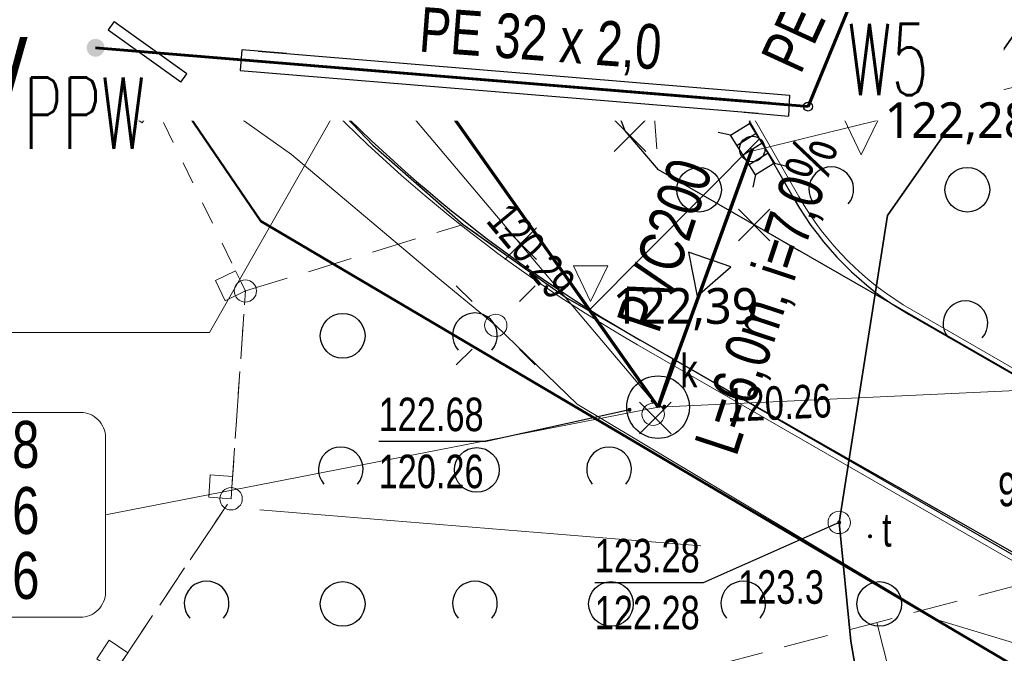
# Model space of a CAD drawing. Header units: millimetres. Extents: x 7464056 to 7464277, y 5957530 to 5957827.
# Tile 5 of 22: x 7464161 to 7464183, y 5957551 to 5957565. Entities that reach past the tile are written whole.
import ezdxf
from ezdxf.enums import TextEntityAlignment as Align

# ---------------------------------------------------------------- set-up
doc = ezdxf.new("R2010")
doc.units = ezdxf.units.MM
doc.header["$MEASUREMENT"] = 0
for name, pattern in [('1.0_0.5', [1.5, 1, -0.5]), ('1.5_0.5', [2, 1.5, -0.5]), ('KRESKOWA', [19.05, 12.7, -6.35]), ('otda_500', [1, 0.5, -0.5])]:
    doc.linetypes.add(name, pattern=pattern)
doc.layers.get('0').update_dxf_attribs({"color": 2, "linetype": 'CONTINUOUS', "lineweight": 0, "plot": 0})
for name, color, linetype in [('000 Inne (niezydentyfikowane)', 7, 'CONTINUOUS'), ('jezdnia', 7, 'CONTINUOUS'), ('krawężnik', 7, 'CONTINUOUS'), ('latarnia', 7, 'CONTINUOUS'), ('obudowa ochronna przewodu', 7, 'CONTINUOUS'), ('pikieta naturalna', 7, 'CONTINUOUS'), ('pikieta naturalna-Atr2', 7, 'CONTINUOUS'), ('podpora (punkt)', 7, 'CONTINUOUS'), ('przewód elektroenergetyczny podziemny', 7, 'CONTINUOUS'), ('przewód kanalizacyjny', 7, 'CONTINUOUS'), ('przewód telekomunikacyjny podziemny', 7, 'CONTINUOUS'), ('rzedna', 7, 'CONTINUOUS'), ('rzedna-Atr2', 7, 'CONTINUOUS'), ('rzedna-Atr3', 7, 'CONTINUOUS'), ('skarpa nieumocniona', 7, 'CONTINUOUS'), ('studnia kanalizacyjna', 7, 'CONTINUOUS'), ('studnia kanalizacyjna-Atr17', 7, 'CONTINUOUS'), ('wiata', 7, 'CONTINUOUS'), ('właz do komory lub kanału - okrągły', 7, 'CONTINUOUS'), ('właz do komory lub kanału - okrągły-Atr17', 7, 'CONTINUOUS'), ('zadrzewienie  zakrzewienie', 7, 'CONTINUOUS')]:
    doc.layers.add(name, color=color, linetype=linetype)
for name, color, linetype, lineweight in [('__A-BUDYNEK', 7, 'CONTINUOUS', 35), ('__A-krawężnik', 7, 'CONTINUOUS', 30), ('__A-opisy', 7, 'CONTINUOUS', 20), ('__A-rozbiórki', 1, 'CONTINUOUS', 25), ('__A-rzędne projektowane', 7, 'CONTINUOUS', 15), ('A-przerywana', 4, 'KRESKOWA', 5), ('A-stolarka', 5, 'CONTINUOUS', 15), ('A-ściany projektowane', 5, 'CONTINUOUS', 35), ('E-złacza i rozdzielnice', 1, 'CONTINUOUS', 13), ('Krzyżyk', 10, 'CONTINUOUS', 5), ('S-drenaż-opis', 124, 'CONTINUOUS', 20), ('S-kan-deszcz', 94, 'CONTINUOUS', 70), ('S-kan-deszcz-opis', 94, 'CONTINUOUS', 20), ('S-woda', 5, 'CONTINUOUS', 60), ('S-woda-opis', 5, 'CONTINUOUS', 20)]:
    doc.layers.add(name, color=color, linetype=linetype, lineweight=lineweight)
doc.styles.add('arial', font='arial.ttf')
doc.styles.add('SANIT', font='romans.shx', dxfattribs={"width": 0.7})
doc.styles.get("Standard").update_dxf_attribs({"font": 'Working1250', "width": 0.75})
doc.styles.add('trebuchet', font='trebuc.ttf')

# ---------------------------------------------------------------- blocks, each defined once
blk = doc.blocks.new('OTZK1')
at = {"color": 0, "linetype": 'Continuous'}
blk.add_circle((0, 0), 0.5, dxfattribs=at)
blk = doc.blocks.new('OTZK2')
at = {"color": 0, "linetype": 'Continuous'}
blk.add_arc((0, 0), 0.5, 318.85, 221.162, dxfattribs=at)
blk = doc.blocks.new('IB04')
at = {"color": 0, "linetype": 'Continuous', "lineweight": 13}
blk.add_circle((0, 0), 0.25, dxfattribs=at)
blk = doc.blocks.new('IB10')
at = {"color": 0, "linetype": 'Continuous', "lineweight": 13}
for p, q in [((0, 0), (0, 0.5)), ((0, 0.5), (0.5, 0.5)), ((0.5, 0), (0.5, 0.5)), ((0, 0), (0.5, 0))]:
    blk.add_line(p, q, dxfattribs=at)
blk = doc.blocks.new('SM01')
at = {"color": 0, "linetype": 'Continuous', "lineweight": 13}
for p, q in [((-0.53, 0.531), (-0.883, 0.884)), ((0.531, 0.531), (0.884, 0.884)), ((-0.53, -0.53), (-0.883, -0.883)), ((0.531, -0.53), (0.884, -0.883))]:
    blk.add_line(p, q, dxfattribs=at)
blk.add_circle((0, 0), 0.25, dxfattribs=at)
blk = doc.blocks.new('PW01')
at = {"linetype": 'Continuous', "lineweight": 13}
h = blk.add_hatch(color=0, dxfattribs=at)
edge = h.paths.add_edge_path()
edge.add_arc((0, 0), 0.045, 0, 360)
blk = doc.blocks.new('US15')
at = {"color": 0, "linetype": 'Continuous', "lineweight": 13}
blk.add_circle((0, 0), 0.25, dxfattribs=at)
blk = doc.blocks.new('US22')
at = {"color": 0, "linetype": 'Continuous', "lineweight": 13}
blk.add_circle((0, 0), 0.25, dxfattribs=at)
blk = doc.blocks.new('G$C26649949')
at = {"layer": 'A-przerywana', "color": 7}
blk.add_lwpolyline([(610, 562.5), (710, 562.5), (710, 262.5), (610, 262.5)], close=True, dxfattribs=at)
for centre in [(1870, 512.5), (2150, 512.5), (370, 417), (950, 412.5), (1270, 412.5), (1550, 412.5), (1870, 312.5), (2150, 312.5)]:
    blk.add_circle(centre, 50, dxfattribs=at)
at = {"layer": 'A-stolarka', "color": 7, "ltscale": 2}
for p, q in [((660, 132.5), (660, 42)), ((1400, 132.5), (1400, 42)), ((2010, 132.5), (2010, 42))]:
    blk.add_line(p, q, dxfattribs=at)
at = {"layer": 'A-stolarka', "color": 7}
for p, q in [((1276.6, 11.5), (1277.1, 19)), ((1280.9, 8), (1276.6, 8)), ((1280.9, 10.5), (1279.1, 10.5)), ((1280.9, 6.2), (1280.9, 12.2)), ((1282.2, 12.6), (1281.3, 12.6)), ((1282.2, 5.9), (1281.3, 5.9)), ((1287.6, 12.6), (1288.5, 12.6)), ((1287.6, 5.9), (1288.5, 5.9)), ((1288.8, 6.2), (1288.8, 12.2)), ((1288.8, 10.5), (1290.6, 10.5)), ((1288.8, 8), (1293.2, 8)), ((1293.2, 11.5), (1292.7, 19)), ((1506.8, 11.5), (1507.3, 19)), ((1511.2, 8), (1506.8, 8)), ((1511.2, 10.5), (1509.4, 10.5)), ((1511.2, 6.2), (1511.2, 12.2)), ((1512.4, 12.6), (1511.5, 12.6)), ((1512.4, 5.9), (1511.5, 5.9)), ((1517.8, 12.6), (1518.7, 12.6)), ((1517.8, 5.9), (1518.7, 5.9)), ((1519.1, 6.2), (1519.1, 12.2)), ((1519.1, 10.5), (1520.9, 10.5)), ((1519.1, 8), (1523.4, 8)), ((1523.4, 11.5), (1522.9, 19))]:
    blk.add_line(p, q, dxfattribs=at)
for points in [[(1282.4, 114.5), (1280, 114.5), (1280, 126.7), (1286.2, 126.7, -0.414214), (1286.6, 126.3), (1286.6, 119), (1284.4, 119), (1284.4, 118.5), (1285.2, 118.5), (1285.2, 118.1), (1282.4, 118.1), (1282.4, 114.5)], [(1286.1, 110.4), (1287.2, 110.4, -0.414214), (1287.6, 110), (1287.6, 1.8, -0.414214), (1287.2, 1.4), (1283.6, 1.4), (1283.6, 0), (1282.6, 0, -0.414214), (1282.2, 0.4), (1282.2, 111.4, -0.414214), (1282.5, 111.8), (1283.4, 111.8)], [(1513.9, 110.4), (1512.8, 110.4, 0.414214), (1512.4, 110), (1512.4, 1.8, 0.414214), (1512.8, 1.4), (1516.4, 1.4), (1516.4, 0), (1517.4, 0, 0.414214), (1517.8, 0.4), (1517.8, 111.4, 0.414214), (1517.5, 111.8), (1516.6, 111.8)], [(1517.6, 114.5), (1520, 114.5), (1520, 126.7), (1513.8, 126.7, 0.414214), (1513.4, 126.3), (1513.4, 119), (1515.6, 119), (1515.6, 118.5), (1514.8, 118.5), (1514.8, 118.1), (1517.6, 118.1), (1517.6, 114.5)]]:
    blk.add_lwpolyline(points, format="xyb", dxfattribs=at)
for points in [[(1283.2, 112.8, -5.30393), (1283.4, 113.3), (1283.4, 110.6, 0.414214), (1284, 110), (1286.1, 110), (1286.1, 110.4), (1284, 110.4, -0.414214), (1283.7, 110.6), (1283.7, 113.3, 4.433589), (1283.3, 112.4)], [(1282.4, 114.8), (1284.6, 114.8, 1.297393), (1284.8, 115.1), (1284.8, 118.1), (1285.2, 118.1), (1285.2, 114.5), (1282.4, 114.5)], [(1516.8, 112.8, 5.30393), (1516.6, 113.3), (1516.6, 110.6, -0.414214), (1516, 110), (1513.9, 110), (1513.9, 110.4), (1516, 110.4, 0.414214), (1516.3, 110.6), (1516.3, 113.3, -4.433589), (1516.7, 112.4)], [(1517.6, 114.8), (1515.4, 114.8, -1.297393), (1515.2, 115.1), (1515.2, 118.1), (1514.8, 118.1), (1514.8, 114.5), (1517.6, 114.5)]]:
    blk.add_lwpolyline(points, format="xyb", close=True, dxfattribs=at)
for points in [[(1283.7, 117.7), (1283.7, 115.1), (1284.1, 115.1), (1284.1, 118.1), (1282.8, 118.1), (1282.8, 115.1), (1283.4, 115.1), (1283.4, 117.7)], [(1283.7, 114.8), (1283.7, 117.7), (1283.4, 117.7), (1283.4, 114.8)], [(1283.4, 114.5), (1283.4, 114.1)], [(1283.7, 113.3), (1283.7, 114.5)], [(1516.3, 117.7), (1516.3, 115.1), (1515.9, 115.1), (1515.9, 118.1), (1517.2, 118.1), (1517.2, 115.1), (1516.6, 115.1), (1516.6, 117.7)], [(1516.3, 114.8), (1516.3, 117.7), (1516.6, 117.7), (1516.6, 114.8)], [(1516.3, 113.3), (1516.3, 114.5)], [(1516.6, 114.5), (1516.6, 114.1)]]:
    blk.add_lwpolyline(points, dxfattribs=at)
for centre in [(1282.6, 113.3), (1517.4, 113.3)]:
    blk.add_circle(centre, 0.78, dxfattribs=at)
for centre, radius, start, end in [((1279.5, 120.6), 120.7, 271.9601, 357.0808), ((1520.5, 120.6), 120.7, 182.9192, 268.0399), ((1293.9, 21.7), 0.888, 18.9246, 90), ((1506.1, 21.7), 0.888, 90, 161.0754), ((1288.5, 12.2), 0.36, 0, 90), ((1288.5, 6.2), 0.36, 270, 0), ((1290.6, 9.3), 1.2, 58.6119, 90), ((1291.9, 11.4), 1.26, 238.6119, 5.465), ((1293.2, 9.2), 1.26, 270, 0), ((1506.8, 9.2), 1.26, 180, 270), ((1508.1, 11.4), 1.26, 174.535, 301.3881), ((1509.4, 9.3), 1.2, 90, 121.3881), ((1511.5, 12.2), 0.36, 90, 180), ((1511.5, 6.2), 0.36, 180, 270)]:
    blk.add_arc(centre, radius, start, end, dxfattribs=at)
for centre, major_axis, ratio, start_param, end_param in [((1275.8, 21.7), (0.628, -0.628), 1, 2.356194, 3.596693), ((1293.9, 19), (0, -3.6), 0.347016, 3.132997, 4.712389), ((1524.2, 19), (0, -3.6), 0.347016, 3.132997, 4.712389), ((1276.6, 9.2), (0.891, -0.891), 1, 3.926991, 5.497787), ((1277.8, 11.4), (-0.891, -0.891), 1, 5.402404, 7.61641), ((1279.1, 9.3), (-0.849, -0.849), 1, 3.926991, 4.474817), ((1281.3, 12.2), (-0.255, -0.255), 1, 3.926991, 5.497787), ((1281.3, 6.2), (0.255, -0.255), 1, 3.926991, 5.497787)]:
    blk.add_ellipse(centre, major_axis=major_axis, ratio=ratio, start_param=start_param, end_param=end_param, dxfattribs=at)
at = {"layer": 'A-stolarka', "color": 7, "extrusion": (0, 0, -1)}
for centre, major_axis, ratio, start_param, end_param in [((1275.8, 19), (0, -3.6), 0.347016, 3.132997, 4.712389), ((1506.1, 19), (0, -3.6), 0.347016, 3.132997, 4.712389), ((1524.2, 21.7), (-0.628, -0.628), 1, 2.356194, 3.596693), ((1518.7, 12.2), (0.255, -0.255), 1, 3.926991, 5.497787), ((1518.7, 6.2), (-0.255, -0.255), 1, 3.926991, 5.497787), ((1520.9, 9.3), (0.849, -0.849), 1, 3.926991, 4.474817), ((1522.2, 11.4), (0.891, -0.891), 1, 5.402404, 7.61641), ((1523.4, 9.2), (-0.891, -0.891), 1, 3.926991, 5.497787)]:
    blk.add_ellipse(centre, major_axis=major_axis, ratio=ratio, start_param=start_param, end_param=end_param, dxfattribs=at)
at = {"layer": 'A-stolarka', "color": 7}
for points in [[(1275.3, 9.2), (1275.3, 9.7), (1275, 11.5), (1274.8, 14.8), (1274.4, 18.6), (1274.8, 21), (1275, 22)], [(1524.7, 9.2), (1524.7, 9.7), (1525, 11.5), (1525.2, 14.8), (1525.6, 18.6), (1525.2, 21), (1525, 22)]]:
    blk.add_open_spline(points, degree=3, knots=[0, 0, 0, 0, 1.06066, 4.623314, 8.177981, 10.699943, 10.699943, 10.699943, 10.699943], dxfattribs=at)
for points in [[(1294.4, 9.2), (1294.6, 10.5), (1295, 14.8), (1295.2, 19), (1294.8, 22)], [(1505.6, 9.2), (1505.4, 10.5), (1505, 14.8), (1504.8, 19), (1505.2, 22)]]:
    blk.add_spline(points, degree=3, dxfattribs=at)
at = {"layer": 'A-ściany projektowane', "color": 7}
for p, q in [((200, 632.5), (2320, 632.5)), ((200, 632.5), (200, 112.5)), ((2320, 632.5), (2320, 112.5)), ((220, 612.5), (1100, 612.5)), ((220, 612.5), (220, 132.5)), ((1100, 612.5), (1100, 132.5)), ((1700, 612.5), (1120, 612.5)), ((1120, 612.5), (1120, 132.5)), ((1700, 612.5), (1700, 132.5)), ((2300, 612.5), (1720, 612.5)), ((1720, 612.5), (1720, 132.5)), ((2300, 612.5), (2300, 132.5)), ((2320, 612.5), (2320, 132.5)), ((0, 133), (0, 113)), ((50, 132.5), (50, 112.5)), ((200, 132.5), (50, 132.5)), ((360, 132.5), (220, 132.5)), ((360, 132.5), (360, 112.5)), ((960, 132.5), (960, 112.5)), ((1100, 132.5), (960, 132.5)), ((1280, 132.5), (1120, 132.5)), ((1280, 132.5), (1280, 112.5)), ((1700, 132.5), (1520, 132.5)), ((1520, 132.5), (1520, 112.5)), ((1720, 132.5), (1720, 112.5)), ((1720, 132.5), (1720, 132.5)), ((2300, 132.5), (2300, 112.5)), ((2300, 132.5), (2300, 132.5)), ((2595, 132.5), (2320, 132.5)), ((2595, 132.5), (2595, 113)), ((2645, 132.5), (2645, 113)), ((50, 112.5), (200, 112.5)), ((200, 112.5), (360, 112.5)), ((960, 112.5), (1280, 112.5)), ((1720, 112.5), (1520, 112.5)), ((2300, 112.5), (2320, 112.5)), ((2320, 112.5), (2595, 112.5))]:
    blk.add_line(p, q, dxfattribs=at)
at = {"layer": 'A-ściany projektowane', "color": 7, "lineweight": 15}
for p, q in [((60, 132.5), (940, 132.5)), ((220, 132.5), (1100, 132.5)), ((1520, 132.5), (1280, 132.5)), ((2300, 132.5), (1720, 132.5)), ((360, 112.5), (960, 112.5)), ((1520, 112.5), (1280, 112.5)), ((2300, 112.5), (1720, 112.5))]:
    blk.add_line(p, q, dxfattribs=at)
at = {"layer": 'A-ściany projektowane', "color": 7}
for points in [[(0, 132.5), (50, 132.5), (50, 112.5), (0, 112.5)], [(2595, 132.5), (2645, 132.5), (2645, 112.5), (2595, 112.5)]]:
    blk.add_lwpolyline(points, close=True, dxfattribs=at)
blk = doc.blocks.new('BUDYNEK')
at = {"layer": '__A-BUDYNEK', "ltscale": 0.25, "transparency": 33554687}
h = blk.add_hatch(color=256, dxfattribs=at)
h.dxf.hatch_style = 1
h.paths.add_polyline_path([(7464400.48, 5957583.27), (7464400.48, 5957583.07), (7464402.08, 5957583.07), (7464402.08, 5957583.27), (7464400.68, 5957583.27)])
h.paths.add_polyline_path([(7464400.68, 5957583.27), (7464400.68, 5957588.07), (7464409.48, 5957588.07), (7464409.48, 5957583.27), (7464408.08, 5957583.27), (7464408.08, 5957583.07), (7464411.28, 5957583.07), (7464411.28, 5957583.09), (7464411.28, 5957583.212), (7464411.28, 5957583.27), (7464409.68, 5957583.27), (7464409.68, 5957588.07), (7464415.48, 5957588.07), (7464415.48, 5957583.27), (7464413.68, 5957583.27), (7464413.68, 5957583.212), (7464413.68, 5957583.09), (7464413.661, 5957583.07, 0.693534), (7464413.642, 5957583.09), (7464413.647, 5957583.07), (7464413.68, 5957583.07), (7464413.68, 5957583.09), (7464413.654, 5957583.09, -0.693534), (7464413.68, 5957583.07), (7464415.68, 5957583.07), (7464415.68, 5957583.27), (7464415.68, 5957588.07), (7464421.48, 5957588.07), (7464421.48, 5957583.27), (7464421.48, 5957583.07), (7464421.68, 5957583.07), (7464421.68, 5957583.27), (7464421.68, 5957588.07), (7464421.68, 5957588.27), (7464400.48, 5957588.27), (7464400.48, 5957583.27)])
h = blk.add_hatch(color=256, dxfattribs=at)
h.dxf.hatch_style = 1
h.paths.add_polyline_path([(7464398.98, 5957583.07), (7464398.98, 5957583.27), (7464398.48, 5957583.27), (7464398.48, 5957583.075), (7464398.48, 5957583.07)])
h = blk.add_hatch(color=256, dxfattribs=at)
h.dxf.hatch_style = 1
h.paths.add_polyline_path([(7464424.43, 5957583.27), (7464424.43, 5957583.07), (7464424.93, 5957583.07), (7464424.93, 5957583.075), (7464424.93, 5957583.27)])
at = {"layer": '__A-BUDYNEK', "ltscale": 0.25, "xscale": 0.01, "yscale": 0.01, "zscale": 0.01}
blk.add_blockref('G$C26649949', (7464398.48, 5957581.945), dxfattribs=at)
blk = doc.blocks.new('Kota2')
at = {"color": 0}
blk.add_lwpolyline([(-0.386, 0.799), (0, 0), (0.386, 0.799)], close=True, dxfattribs=at)
at = {"color": 0, "style": 'trebuchet'}
blk.add_attdef('POZIOM', (-0.775, 1.071), '', height=1, dxfattribs=at)
blk = doc.blocks.new('US25')
at = {"linetype": 'Continuous', "lineweight": 0}
h = blk.add_hatch(color=0, dxfattribs=at)
edge = h.paths.add_edge_path()
edge.add_arc((0, 0), 0.2, 0, 360)

msp = doc.modelspace()

# ---------------------------------------------------------------- linework, layer by layer
at = {"ltscale": 0.25}
msp.add_line((7464176.416, 5957553.595), (7464166.553, 5957554.405), dxfattribs=at)
msp.add_line((7464176.416, 5957553.595), (7464166.553, 5957554.405), dxfattribs=at)
msp.add_line((7464176.416, 5957553.595), (7464166.553, 5957554.405), dxfattribs=at)
at = {"layer": '000 Inne (niezydentyfikowane)', "color": 7, "linetype": 'Continuous', "lineweight": 13}
msp.add_line((7464181.92, 5957545.69), (7464180.35, 5957551.88), dxfattribs=at)
at = {"layer": '000 Inne (niezydentyfikowane)', "color": 56, "linetype": 'Continuous', "lineweight": 50, "flags": 128}
msp.add_lwpolyline([(7464126.431, 5957614.494), (7464156.208, 5957632.058), (7464163.514, 5957619.798), (7464156.749, 5957590.749), (7464156.689, 5957582.483), (7464160.044, 5957570.443), (7464166.573, 5957560.859), (7464191.954, 5957545.875), (7464191.47, 5957545.78), (7464189.787, 5957545.447), (7464144.12, 5957536.43), (7464125.18, 5957539.755)], dxfattribs=at)
msp.add_lwpolyline([(7464194.92, 5957546.46), (7464194.899, 5957546.456), (7464191.954, 5957545.875), (7464166.573, 5957560.859), (7464160.044, 5957570.443), (7464156.689, 5957582.483), (7464156.749, 5957590.749), (7464163.514, 5957619.798), (7464167.995, 5957612.279), (7464180.799, 5957585.27)], close=True, dxfattribs=at)
at = {"layer": '__A-BUDYNEK', "ltscale": 0.25}
msp.add_line((7464177.729, 5957562.701), (7464173.909, 5957558.862), dxfattribs=at)
at = {"layer": '__A-krawężnik', "lineweight": 15, "ltscale": 0.25}
for p, q in [((7464176.982, 5957564.245), (7464178.607, 5957561.411)), ((7464181.138, 5957558.875), (7464190.413, 5957553.526)), ((7464175.003, 5957558.096), (7464194.594, 5957546.797))]:
    msp.add_line(p, q, dxfattribs=at)
at = {"layer": '__A-krawężnik', "ltscale": 0.25}
for p, q in [((7464176.878, 5957564.185), (7464178.503, 5957561.352)), ((7464181.078, 5957558.771), (7464190.353, 5957553.422)), ((7464175.063, 5957558.2), (7464194.66, 5957546.898))]:
    msp.add_line(p, q, dxfattribs=at)
at = {"layer": '__A-krawężnik', "linetype": 'KRESKOWA', "ltscale": 0.2}
msp.add_arc((7464195.35, 5957587.634), 36.43, 185.7116, 218.1262, dxfattribs=at)
at = {"layer": '__A-krawężnik', "ltscale": 0.25}
for centre, radius, start, end in [((7464157.568, 5957557.347), 12, 40.5138, 111.9189), ((7464190.934, 5957585.857), 31.888, 220.5138, 240.1501), ((7464184.575, 5957564.835), 7, 209.8467, 240.0269)]:
    msp.add_arc(centre, radius, start, end, dxfattribs=at)
at = {"layer": '__A-krawężnik', "lineweight": 15, "ltscale": 0.25}
for centre, radius, start, end in [((7464157.568, 5957557.347), 11.88, 37.4631, 111.9189), ((7464190.934, 5957585.857), 32.008, 220.5138, 240.1501), ((7464184.575, 5957564.835), 6.88, 209.8467, 240.0269)]:
    msp.add_arc(centre, radius, start, end, dxfattribs=at)
at = {"layer": '__A-opisy', "color": 0, "ltscale": 0.25}
for p, q in [((7464165.425, 5957558.37), (7464168.645, 5957564.022)), ((7464137.349, 5957558.37), (7464165.425, 5957558.37))]:
    msp.add_line(p, q, dxfattribs=at)
at = {"layer": '__A-rozbiórki', "lineweight": 30, "ltscale": 0.25}
for p, q in [((7464174.481, 5957563.126), (7464175.187, 5957562.42)), ((7464174.481, 5957562.42), (7464175.187, 5957563.126)), ((7464177.255, 5957561.129), (7464177.962, 5957560.423)), ((7464177.255, 5957560.423), (7464177.962, 5957561.129))]:
    msp.add_line(p, q, dxfattribs=at)
at = {"layer": 'jezdnia', "color": 7, "linetype": '1.5_0.5', "lineweight": 18, "flags": 128}
msp.add_lwpolyline([(7464175.08, 5957566.94), (7464168.12, 5957579.06), (7464164.6, 5957585.2), (7464164.05, 5957586.08), (7464163.49, 5957587.16), (7464163.17, 5957588.47), (7464163.09, 5957590.54), (7464163.17, 5957592.05), (7464163.8, 5957595.25), (7464165.08, 5957600.48), (7464167.34, 5957609.47), (7464167.73, 5957610.98), (7464167.99, 5957612.28), (7464168.48, 5957612.9), (7464168.97, 5957613.22), (7464165.92, 5957618.44), (7464165.25, 5957616.11), (7464164.7, 5957613.53), (7464161.91, 5957601.58), (7464159.06, 5957589.68), (7464158.91, 5957588.78), (7464158.88, 5957587.14), (7464159.08, 5957584.49), (7464159.56, 5957581.48), (7464159.93, 5957579.62), (7464160.1, 5957579.06), (7464160.48, 5957577.81), (7464161.22, 5957574.98), (7464162.46, 5957571.47), (7464164.25, 5957568.18), (7464166.47, 5957565.3), (7464169.08, 5957562.56), (7464171.1, 5957560.79), (7464173.39, 5957559.16), (7464176.91, 5957557.14), (7464184.31, 5957552.93), (7464188.42, 5957550.79), (7464189.21, 5957550.43), (7464191.67, 5957549.01), (7464193.61, 5957547.69), (7464195.32, 5957546.4), (7464193.01, 5957552.89), (7464191.65, 5957552.87), (7464190.31, 5957553.48), (7464175.47, 5957562.01), (7464174.72, 5957562.88), (7464174.26, 5957564.06), (7464174.2, 5957565.3), (7464174.58, 5957566.25)], close=True, dxfattribs=at)
at = {"layer": 'krawężnik', "color": 7, "linetype": 'Continuous', "lineweight": 25, "flags": 128}
for points in [[(7464158.88, 5957587.14), (7464159.08, 5957584.49), (7464159.56, 5957581.48), (7464159.93, 5957579.62), (7464160.1, 5957579.06), (7464160.48, 5957577.81), (7464161.22, 5957574.98), (7464162.46, 5957571.47), (7464164.25, 5957568.18), (7464166.47, 5957565.3), (7464169.08, 5957562.56), (7464171.1, 5957560.79), (7464173.39, 5957559.16), (7464176.91, 5957557.14), (7464184.31, 5957552.93), (7464188.42, 5957550.79), (7464189.21, 5957550.43), (7464191.67, 5957549.01), (7464193.61, 5957547.69), (7464195.32, 5957546.4)], [(7464193.01, 5957552.89), (7464191.65, 5957552.87), (7464190.31, 5957553.48), (7464175.47, 5957562.01), (7464174.72, 5957562.88), (7464174.26, 5957564.06), (7464174.2, 5957565.3), (7464174.58, 5957566.25), (7464175.08, 5957566.94)]]:
    msp.add_lwpolyline(points, dxfattribs=at)
at = {"layer": 'Krzyżyk', "lineweight": 30, "ltscale": 0.25}
for p, q in [((7464168.259, 5957565.264), (7464168.965, 5957564.557)), ((7464168.259, 5957564.557), (7464168.965, 5957565.264)), ((7464172.032, 5957560.713), (7464172.738, 5957560.007)), ((7464172.032, 5957560.007), (7464172.738, 5957560.713)), ((7464175.046, 5957556.809), (7464175.752, 5957556.103)), ((7464175.046, 5957556.103), (7464175.752, 5957556.809))]:
    msp.add_line(p, q, dxfattribs=at)
at = {"layer": 'obudowa ochronna przewodu', "color": 7, "linetype": 'Continuous', "lineweight": 35, "flags": 128}
msp.add_lwpolyline([(7464196.882, 5957534.225), (7464196.16, 5957537.22), (7464183.01, 5957542.44), (7464180.69, 5957546.16), (7464179.77, 5957551.46), (7464179.51, 5957554.12), (7464180.59, 5957560.99), (7464184.89, 5957567.15), (7464179.45, 5957579.66), (7464179.25, 5957580.12)], dxfattribs=at)
at = {"layer": 'przewód elektroenergetyczny podziemny', "color": 1, "linetype": 'Continuous', "lineweight": 18, "flags": 128}
for points in [[(7464171.83, 5957558.53), (7464170.53, 5957559.6), (7464167.26, 5957562.35), (7464161.33, 5957566.57), (7464157.91, 5957574.56), (7464157.35, 5957577.44), (7464157.11, 5957579.06), (7464156.3, 5957584.59), (7464157.55, 5957591.07), (7464158.38, 5957591.07), (7464158.74, 5957591.2), (7464165.29, 5957590.88), (7464167.52, 5957590.76), (7464170.21, 5957591.06), (7464171.51, 5957591.53), (7464174.66, 5957593.48), (7464176.8, 5957594.74), (7464179.24, 5957596.13), (7464178.18, 5957598.67), (7464177.83, 5957598.49)], [(7464171.83, 5957558.53), (7464173.65, 5957556.77), (7464181.73, 5957551.93), (7464188.57, 5957549.87), (7464195.6, 5957545.62)]]:
    msp.add_lwpolyline(points, dxfattribs=at)
at = {"layer": 'przewód kanalizacyjny', "color": 34, "linetype": 'Continuous', "lineweight": 18, "flags": 128}
for points in [[(7464162.5, 5957572.06), (7464175.46, 5957556.7)], [(7464162.5, 5957572.06), (7464175.46, 5957556.7)], [(7464175.46, 5957556.7), (7464217.76, 5957558.67), (7464228.52, 5957543.1), (7464232.32, 5957544.24), (7464265.87, 5957554.27)]]:
    msp.add_lwpolyline(points, dxfattribs=at)
at = {"layer": 'przewód telekomunikacyjny podziemny', "color": 30, "linetype": 'Continuous', "lineweight": 18, "flags": 128}
msp.add_lwpolyline([(7464179.25, 5957580.12), (7464179.45, 5957579.66), (7464184.89, 5957567.15), (7464180.59, 5957560.99), (7464179.51, 5957554.12), (7464179.77, 5957551.46), (7464180.69, 5957546.16), (7464183.01, 5957542.44), (7464196.16, 5957537.22), (7464196.882, 5957534.225)], dxfattribs=at)
at = {"layer": 'rzedna-Atr2', "color": 7, "flags": 128}
for points in [[(7464174.82, 5957556.64), (7464171.61, 5957555.93), (7464169.211, 5957555.93)], [(7464179.51, 5957554.12), (7464176.47, 5957552.77), (7464174.044, 5957552.77)]]:
    msp.add_lwpolyline(points, dxfattribs=at)
at = {"layer": 'S-drenaż-opis', "color": 94, "ltscale": 0.01}
for p, q in [((7464191.789, 5957565.904), (7464177.432, 5957562.402)), ((7464163.102, 5957554.29), (7464175.46, 5957556.7))]:
    msp.add_line(p, q, dxfattribs=at)
msp.add_lwpolyline([(7464153.827, 5957551.997), (7464162.537, 5957551.997, 0.414214), (7464163.102, 5957552.562), (7464163.102, 5957556.019, 0.414214), (7464162.537, 5957556.584), (7464153.827, 5957556.584, 0.414214), (7464153.262, 5957556.019), (7464153.262, 5957552.562, 0.414214), (7464153.827, 5957551.997)], format="xyb", dxfattribs=at)
at = {"layer": 'S-kan-deszcz', "ltscale": 0.25}
for p, q in [((7464163.855, 5957573.135), (7464175.46, 5957556.7)), ((7464177.565, 5957562.477), (7464175.46, 5957556.7)), ((7464173.923, 5957558.876), (7464175.46, 5957556.7)), ((7464175.46, 5957556.7), (7464175.823, 5957557.764))]:
    msp.add_line(p, q, dxfattribs=at)
at = {"layer": 'S-kan-deszcz', "lineweight": 30, "ltscale": 0.25}
for p, q in [((7464177.506, 5957563.05), (7464177.57, 5957563.326)), ((7464177.082, 5957562.785), (7464176.806, 5957562.849)), ((7464177.654, 5957562.821), (7464177.23, 5957562.556)), ((7464177.784, 5957562.605), (7464177.36, 5957562.34)), ((7464177.921, 5957562.386), (7464177.497, 5957562.121)), ((7464178.062, 5957562.159), (7464178.338, 5957562.096)), ((7464177.638, 5957561.895), (7464177.575, 5957561.619))]:
    msp.add_line(p, q, dxfattribs=at)
for points in [[(7464169.566, 5957565.913), (7464168.749, 5957565.336), (7464169.657, 5957564.917), (7464169.566, 5957565.913)], [(7464177.084, 5957559.842), (7464176.137, 5957560.166), (7464176.331, 5957559.184), (7464177.084, 5957559.842)]]:
    msp.add_lwpolyline(points, dxfattribs=at)
msp.add_lwpolyline([(7464177.506, 5957563.05), (7464178.062, 5957562.159), (7464177.638, 5957561.895), (7464177.082, 5957562.785)], close=True, dxfattribs=at)
for centre, radius in [((7464177.565, 5957562.477), 0.285), ((7464175.46, 5957556.7), 0.7)]:
    msp.add_circle(centre, radius, dxfattribs=at)
at = {"layer": 'skarpa nieumocniona', "color": 7, "linetype": '1.0_0.5', "lineweight": 18, "flags": 128}
msp.add_lwpolyline([(7464197.72, 5957542.31), (7464198.83, 5957541.21), (7464184.82, 5957546.17), (7464183.26, 5957546.03), (7464159.79, 5957540.09), (7464151.07, 5957537.79), (7464149.74, 5957535.43), (7464149.25, 5957533.94), (7464145.76, 5957533.92), (7464145.2, 5957534.35), (7464141.99, 5957536.8), (7464146.52, 5957537.18), (7464147.33, 5957540.02), (7464150.7, 5957544.03), (7464184.31, 5957552.93)], close=True, dxfattribs=at)
msp.add_lwpolyline([(7464197.72, 5957542.31), (7464198.83, 5957541.21), (7464184.82, 5957546.17), (7464183.26, 5957546.03), (7464159.79, 5957540.09), (7464151.07, 5957537.79), (7464149.74, 5957535.43), (7464149.25, 5957533.94), (7464145.76, 5957533.92), (7464145.2, 5957534.35), (7464141.99, 5957536.8), (7464146.52, 5957537.18), (7464147.33, 5957540.02), (7464150.7, 5957544.03), (7464184.31, 5957552.93)], close=True, dxfattribs=at)
at = {"layer": 'wiata', "color": 7, "linetype": 'otda_500', "lineweight": 18, "flags": 128}
msp.add_lwpolyline([(7464163.32, 5957550.79), (7464165.91, 5957554.65), (7464166.23, 5957559.3), (7464164.2, 5957563.48), (7464160.33, 5957566.1), (7464155.66, 5957566.43), (7464151.45, 5957564.35), (7464148.85, 5957560.46), (7464148.56, 5957555.79), (7464150.64, 5957551.62), (7464154.52, 5957549.04), (7464159.14, 5957548.74)], close=True, dxfattribs=at)
at = {"layer": 'zadrzewienie  zakrzewienie', "color": 7, "linetype": '1.0_0.5', "lineweight": 18, "flags": 128}
for points in [[(7464182.63, 5957586.49), (7464175.95, 5957582.64), (7464175.14, 5957581.82), (7464174.66, 5957580.9), (7464174.29, 5957579.29), (7464174.42, 5957579.06), (7464179.77, 5957569.74), (7464175.08, 5957566.94), (7464175.47, 5957562.01), (7464190.31, 5957553.48)], [(7464184.31, 5957552.93), (7464176.91, 5957557.14), (7464173.39, 5957559.16), (7464171.1, 5957560.79), (7464166.23, 5957559.3), (7464165.91, 5957554.65), (7464163.32, 5957550.79), (7464183.26, 5957546.03), (7464184.82, 5957546.17), (7464198.83, 5957541.21), (7464197.72, 5957542.31), (7464193.61, 5957547.69), (7464191.67, 5957549.01), (7464189.21, 5957550.43), (7464188.42, 5957550.79)]]:
    msp.add_lwpolyline(points, close=True, dxfattribs=at)

# ---------------------------------------------------------------- block references
at = {"layer": '__A-BUDYNEK', "ltscale": 0.25, "rotation": 299.8467112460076}
msp.add_blockref('BUDYNEK', (-1418096.735, 9466930.372), dxfattribs=at)
at = {"layer": '__A-rzędne projektowane'}
ref = msp.add_blockref('Kota2', (7464180.005, 5957562.343), dxfattribs=dict(at, zscale=0.7))
ref.add_attrib('Poziom', '122,28', (7464180.528, 5957562.722), dxfattribs={"layer": '0', "color": 0, "height": 0.8, "style": 'trebuchet'})
ref = msp.add_blockref('Kota2', (7464173.951, 5957559.066), dxfattribs=dict(at, zscale=0.7))
ref.add_attrib('Poziom', '122,39', (7464174.443, 5957558.565), dxfattribs={"layer": '0', "color": 0, "height": 0.8, "style": 'trebuchet'})
at = {"layer": 'latarnia', "color": 7, "linetype": 'Continuous', "lineweight": 18}
msp.add_blockref('SM01', (7464171.83, 5957558.53), dxfattribs=at)
at = {"layer": 'pikieta naturalna', "color": 7, "linetype": 'Continuous', "lineweight": 13}
msp.add_blockref('PW01', (7464180.2, 5957553.81), dxfattribs=at)
at = {"layer": 'podpora (punkt)', "color": 7, "linetype": 'Continuous', "lineweight": 18}
for p in [(7464164.2, 5957563.48), (7464166.23, 5957559.3), (7464165.91, 5957554.65)]:
    msp.add_blockref('IB04', p, dxfattribs=at)
at = {"layer": 'rzedna', "color": 34, "linetype": 'Continuous', "lineweight": 18}
for p in [(7464175.34, 5957556.84), (7464174.82, 5957556.64)]:
    msp.add_blockref('PW01', p, dxfattribs=at)
at = {"layer": 'rzedna', "color": 7, "linetype": 'Continuous', "lineweight": 18}
msp.add_blockref('PW01', (7464175.6, 5957556.71), dxfattribs=at)
at = {"layer": 'rzedna', "color": 30, "linetype": 'Continuous', "lineweight": 18, "rotation": 75.53}
msp.add_blockref('PW01', (7464179.51, 5957554.12), dxfattribs=at)
at = {"layer": 'studnia kanalizacyjna', "color": 34, "linetype": 'Continuous', "lineweight": 18}
msp.add_blockref('US15', (7464175.35, 5957556.54), dxfattribs=at)
at = {"layer": 'wiata', "color": 7, "linetype": 'Continuous', "lineweight": 18}
for p, rotation in [((7464164.2, 5957563.48), 145.902), ((7464166.23, 5957559.3), 115.903), ((7464165.91, 5957554.65), 86.06299999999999), ((7464163.32, 5957550.79), 56.139)]:
    msp.add_blockref('IB10', p, dxfattribs=dict(at, rotation=rotation))
at = {"layer": 'właz do komory lub kanału - okrągły', "color": 7, "linetype": 'Continuous', "lineweight": 18, "rotation": 75.53}
msp.add_blockref('US22', (7464179.51, 5957554.12), dxfattribs=at)
at = {"layer": 'zadrzewienie  zakrzewienie', "color": 7, "linetype": 'Continuous', "lineweight": 18}
for name, p in [('OTZK2', (7464176.334, 5957564.577)), ('OTZK2', (7464182.334, 5957564.577)), ('OTZK1', (7464179.376, 5957564.566)), ('OTZK1', (7464176.376, 5957561.566)), ('OTZK2', (7464179.334, 5957561.577)), ('OTZK1', (7464182.376, 5957561.566)), ('OTZK2', (7464182.334, 5957558.577)), ('OTZK1', (7464168.406, 5957558.296)), ('OTZK2', (7464171.364, 5957558.307)), ('OTZK2', (7464168.364, 5957555.307)), ('OTZK1', (7464171.406, 5957555.296)), ('OTZK2', (7464174.364, 5957555.307)), ('OTZK2', (7464165.364, 5957552.307)), ('OTZK1', (7464168.406, 5957552.296)), ('OTZK2', (7464171.364, 5957552.307)), ('OTZK1', (7464174.406, 5957552.296)), ('OTZK2', (7464177.364, 5957552.307)), ('OTZK1', (7464180.406, 5957552.296))]:
    msp.add_blockref(name, p, dxfattribs=at)

# ---------------------------------------------------------------- texts
at = {"layer": '__A-opisy', "linetype": 'Continuous', "lineweight": 30, "width": 0.765}
msp.add_text('9%%%', height=0.75, dxfattribs=at).set_placement((7464183.061, 5957554.482))
at = {"layer": 'pikieta naturalna-Atr2', "color": 7, "width": 0.765}
msp.add_text('123.3', height=0.75, dxfattribs=at).set_placement((7464177.25, 5957552.3))
at = {"layer": 'rzedna-Atr2', "color": 34, "width": 0.765}
msp.add_text('120.29', height=0.75, rotation=309.64, dxfattribs=at).set_placement((7464171.59, 5957560.86))
at = {"layer": 'rzedna-Atr2', "color": 7, "width": 0.765}
msp.add_text('120.26', height=0.75, rotation=2.62, dxfattribs=at).set_placement((7464177.01, 5957556.37))
at = {"layer": 'rzedna-Atr2', "color": 34, "width": 0.765}
msp.add_text('122.68', height=0.75, dxfattribs=at).set_placement((7464169.211, 5957555.938), align=Align.BOTTOM_LEFT)
at = {"layer": 'rzedna-Atr2', "color": 30, "width": 0.765}
msp.add_text('123.28', height=0.75, dxfattribs=at).set_placement((7464174.044, 5957552.777), align=Align.BOTTOM_LEFT)
at = {"layer": 'rzedna-Atr3', "color": 34, "width": 0.765}
msp.add_text('120.26', height=0.75, dxfattribs=at).set_placement((7464169.211, 5957554.662), align=Align.BOTTOM_LEFT)
at = {"layer": 'rzedna-Atr3', "color": 30, "width": 0.765}
msp.add_text('122.28', height=0.75, dxfattribs=at).set_placement((7464174.044, 5957551.502), align=Align.BOTTOM_LEFT)
at = {"layer": 'S-drenaż-opis', "color": 94, "ltscale": 0.01, "char_height": 1.0512}
for s, insert, attachment_point in [('{\\fArial|b0|i0|c0|p0;122,68}', (7464158.257, 5957555.145), 7), ('{\\fArial|b0|i0|c0|p0;120,26}', (7464158.257, 5957554.912), 1), ('{\\fArial|b0|i0|c0|p0;119,76}', (7464158.257, 5957553.46), 1)]:
    msp.add_mtext(s, dxfattribs=dict(at, insert=insert, attachment_point=attachment_point))
at = {"layer": 'S-kan-deszcz-opis', "ltscale": 0.01, "char_height": 1, "attachment_point": 7, "rotation": 71.7614}
for s, insert in [('{\\fArial|b0|i0|c0|p0;PVC200}', (7464175.482, 5957558.318)), ('{\\fArial|b0|i0|c0|p0;L=6,0m, i=7,0%}', (7464177.383, 5957555.514))]:
    msp.add_mtext(s, dxfattribs=dict(at, insert=insert))
at = {"layer": 'S-woda-opis', "ltscale": 0.01, "char_height": 1, "attachment_point": 7}
for insert, rotation in [((7464178.814, 5957564.047), 65.3802), ((7464170.08, 5957564.475), 355.6862)]:
    msp.add_mtext('{\\fArial|b0|i0|c0|p0;PE 32 x 2,0}', dxfattribs=dict(at, insert=insert, rotation=rotation))
at = {"layer": 'studnia kanalizacyjna-Atr17', "color": 34, "width": 0.765}
msp.add_text('k', height=0.75, dxfattribs=at).set_placement((7464175.96, 5957557.14))
at = {"layer": 'właz do komory lub kanału - okrągły-Atr17', "color": 7, "width": 0.765}
msp.add_text('t', height=0.75, dxfattribs=at).set_placement((7464180.47, 5957553.58))

# ---------------------------------------------------------------- next in the draw order: texts
at = {"layer": 'E-złacza i rozdzielnice', "insert": (7464156.518, 5957564.352), "char_height": 1.25, "width": 26.04631, "attachment_point": 4, "style": 'arial', "bg_fill": 2}
msp.add_mtext('{\\fArial|b0|i0|c238|p34;RG-W}', dxfattribs=at)

# ---------------------------------------------------------------- next in the draw order: linework, layer by layer
at = {"layer": 'S-woda', "ltscale": 0.25}
for p, q in [((7464178.813, 5957563.427), (7464181.182, 5957569.157)), ((7464162.881, 5957564.741), (7464177.962, 5957563.502)), ((7464162.881, 5957564.741), (7464177.962, 5957563.502)), ((7464162.881, 5957564.741), (7464178.813, 5957563.427))]:
    msp.add_line(p, q, dxfattribs=at)
at = {"layer": 'S-woda', "color": 0, "lineweight": 30, "ltscale": 0.25}
for p, q in [((7464163.293, 5957565.329), (7464163.16, 5957565.143)), ((7464163.293, 5957565.329), (7464164.922, 5957564.169)), ((7464163.159, 5957565.142), (7464164.789, 5957563.983)), ((7464166.154, 5957564.699), (7464166.115, 5957564.23)), ((7464167.151, 5957564.617), (7464166.154, 5957564.699)), ((7464166.519, 5957564.669), (7464178.401, 5957563.685)), ((7464166.115, 5957564.23), (7464177.701, 5957563.277)), ((7464164.915, 5957564.16), (7464164.782, 5957563.973)), ((7464178.401, 5957563.685), (7464178.379, 5957563.214)), ((7464177.383, 5957563.303), (7464178.379, 5957563.214))]:
    msp.add_line(p, q, dxfattribs=at)
at = {"layer": 'S-woda', "lineweight": 30, "ltscale": 0.25}
msp.add_circle((7464178.813, 5957563.427), 0.1, dxfattribs=at)

# ---------------------------------------------------------------- next in the draw order: block references
at = {"layer": 'S-woda', "ltscale": 0.25}
msp.add_blockref('US25', (7464162.881, 5957564.741), dxfattribs=at)

# ---------------------------------------------------------------- next in the draw order: texts
at = {"layer": 'S-woda', "lineweight": 50, "style": 'SANIT', "width": 0.6}
for s, p in [('W5', (7464179.695, 5957563.681)), ('PPW', (7464161.273, 5957562.477))]:
    msp.add_text(s, height=1.6, dxfattribs=at).set_placement(p)

doc.saveas('drawing.dxf')
